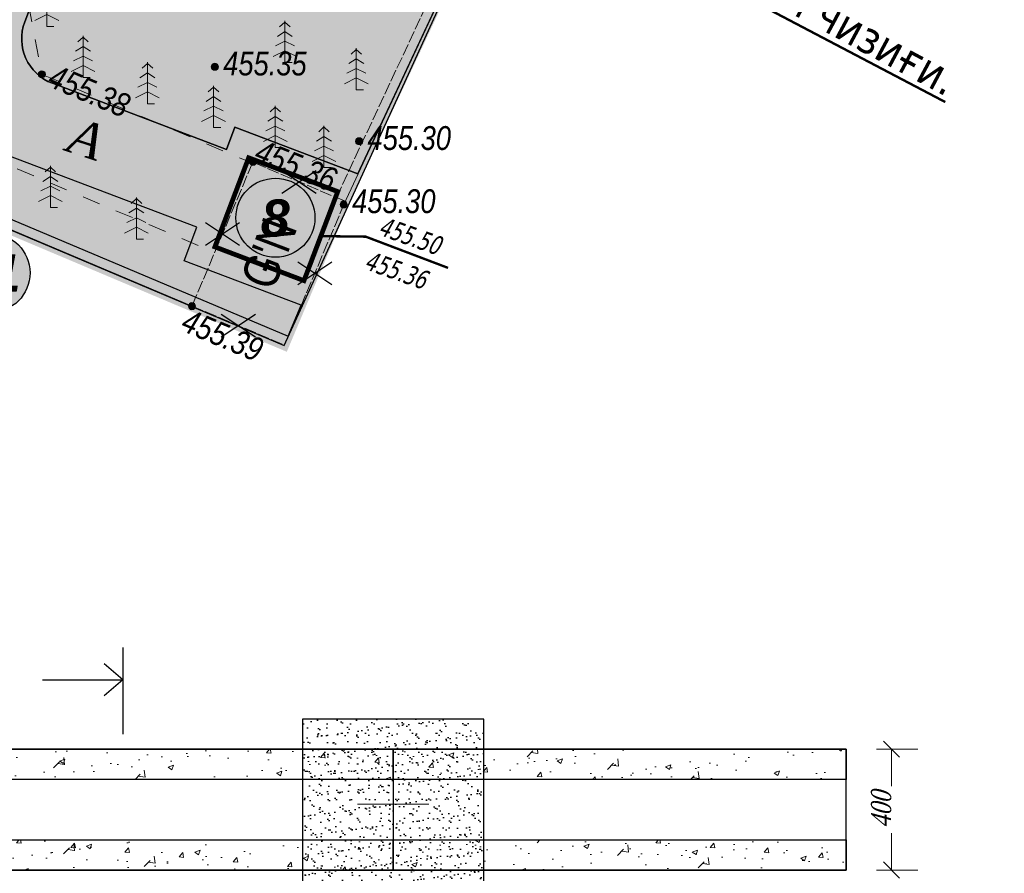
# Model space of a CAD drawing. Extents: x 339261 to 398512, y 4142390 to 4214102.
# Tile 33 of 36: x 398334 to 398376, y 4213947 to 4213983. Entities that reach past the tile are written whole.
import ezdxf
from ezdxf.enums import TextEntityAlignment as Align

# ---------------------------------------------------------------- set-up
doc = ezdxf.new("R2010")
doc.units = 0
doc.header["$LTSCALE"] = 0.5
doc.header["$MEASUREMENT"] = 0
for name, pattern in [('Build_Contour_Notresid_m1', [1, 1, 0]), ('Fence_Stone_Contour_Mr1m_m1', [1, 1, 0]), ('Footway_NotBorder_Line_m1', [3, 1.5, -1.5]), ('ГОСТ 2.303 6', [12, 8, -1.5, 1, -1.5])]:
    doc.linetypes.add(name, pattern=pattern)
for name, color, linetype in [('(003) Пункты', 7, 'Continuous'), ('Bino', 7, 'Continuous'), ('Inshoot', 7, 'Continuous'), ('TREE', 74, 'Continuous'), ('V_Поверхность2_OPOR-PNT', 7, 'Continuous')]:
    doc.layers.add(name, color=color, linetype=linetype)
doc.layers.add('.', color=7, linetype='Continuous', lineweight=15)
doc.layers.add('Yozuvlar', color=250, linetype='Continuous', lineweight=18)
for name, color, linetype, lineweight, true_color in [('AUTO#_ROADS_EXIST_L', 7, 'Continuous', 15, 0x000000), ('AUTO#_ROADS_MTRAL_T', 7, 'Continuous', 15, 0x000000), ('GREEN_VGTAT_SRVEY_B', 7, 'Continuous', 15, 0x000000)]:
    doc.layers.add(name, color=color, linetype=linetype, lineweight=lineweight, true_color=true_color)
for name, color, linetype, true_color in [('BUILD_NORES_CNTUR_P', 7, 'Continuous', 0x000000), ('BUILD_NORES_TITLE_T', 7, 'Continuous', 0x000000), ('FENCE_GRDRL_#####_L', 7, 'Continuous', 0x000000), ('GEODS_POINT_GRID#_B', 7, 'Continuous', 0x000000), ('RELEF_POINT_PICKT_B', 7, 'Continuous', 0x000000), ('RELEF_POINT_PICKT_T', 7, 'Continuous', 0x000000)]:
    doc.layers.add(name, color=color, linetype=linetype, true_color=true_color)
doc.styles.add('Arial', font='tahoma.ttf', dxfattribs={"width": 0.8})
doc.styles.add('ESKD1', font='times.ttf', dxfattribs={"width": 0.8, "oblique": 15})
doc.styles.add('MtXpl_Times_New_Roma', font='times.ttf')
doc.styles.add('БМ-431 (Times New Roman К)', font='timesi.ttf', dxfattribs={"height": 1})
doc.styles.add('Д-431 (Arial Narrow К)', font='ARIALNI.TTF', dxfattribs={"height": 1})
doc.styles.add('Р-131 (Arial Narrow)', font='ARIALN.TTF', dxfattribs={"height": 1})
doc.linetypes.add('Fence_Stone_Mr1m_08_m1', pattern='A,8,[1,Topography.shx,S=0.8,R=90,X=0,Y=0],0', length=8)
doc.dimstyles.new('GENPLAN', dxfattribs={"dimtxt": 2.5, "dimasz": 2, "dimexe": 1, "dimexo": 1, "dimgap": 1.2, "dimtad": 1, "dimdec": 1, "dimzin": 0, "dimtxsty": 'Standard', "dimblk": 'ARCHTICK', "dimcen": -2, "dimadec": 0, "dimazin": 0, "dimtfac": 0.75, "dimtdec": 1, "dimtix": 1, "dimtmove": 0, "dimatfit": 3, "dimldrblk": 'ARCHTICK', "dimfxl": 1, "dimtvp": 1.2, "dimarcsym": 1})
pattern_1 = [(12.94967521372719, (0, 0), (0.225141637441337, 0.3595987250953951), [0.15, -0.4499999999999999]), (102.9496752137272, (0.08989968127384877, -0.05628540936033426), (-0.359598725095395, 0.225141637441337), [0.15, -0.4499999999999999])]

# ---------------------------------------------------------------- blocks, each defined once
blk = doc.blocks.new('GreenSpruce_m1')
at = {"layer": 'GREEN_VGTAT_SRVEY_B', "color": 18, "linetype": 'Continuous', "lineweight": 13, "true_color": 0x000000, "flags": 128}
for points in [[(-0.4444444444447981, 3.000000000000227), (0, 3.400000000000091), (0.4444444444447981, 3.000000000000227)], [(0, 3.5), (0, 0), (0.5999999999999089, 0)], [(-0.62222222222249, 2.200000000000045), (0, 2.600000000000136), (0.62222222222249, 2.200000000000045)], [(-0.8000000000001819, 1.400000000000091), (0, 1.800000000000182), (0.8000000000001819, 1.400000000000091)], [(-1, 0.5), (0, 1), (1, 0.5)]]:
    blk.add_lwpolyline(points, dxfattribs=at)
blk = doc.blocks.new('CrossCoord_m1')
at = {"layer": 'GEODS_POINT_GRID#_B', "color": 3, "lineweight": 20, "true_color": 0x00ff00, "flags": 128}
for points in [[(0, 3), (0, -3)], [(-3, 0), (3, 0)]]:
    blk.add_lwpolyline(points, dxfattribs=at)
blk = doc.blocks.new('PointHight_m1')
at = {"layer": 'RELEF_POINT_PICKT_B', "linetype": 'Continuous', "lineweight": 15, "true_color": 0x000000}
h = blk.add_hatch(color=18, dxfattribs=at)
edge = h.paths.add_edge_path()
edge.add_arc((8.94147e-11, 2.024967e-10), 0.3, 0, 360)
at = {"layer": 'RELEF_POINT_PICKT_B', "color": 18, "linetype": 'Continuous', "lineweight": 15, "true_color": 0x000000}
blk.add_circle((8.94147e-11, 2.024967e-10), 0.3, dxfattribs=at)
blk.add_point((8.94147e-11, 2.024967e-10), dxfattribs=at)
blk = doc.blocks.new('wdqwqwwq')
at = {"layer": 'AUTO#_ROADS_EXIST_L', "color": 18, "linetype": 'Footway_NotBorder_Line_m1', "lineweight": 15, "true_color": 0x000000}
for points, elevation in [([(398343.55, 4214004.360001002), (398334.68, 4213983.580002), (398335.25, 4213980.639998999), (398344.0848898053, 4213976.910516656)], 455.485), ([(398324.54, 4213980.75), (398342.5044798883, 4213973.166633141)], 455.295)]:
    blk.add_lwpolyline(points, dxfattribs=dict(at, elevation=elevation))
at = {"layer": 'BUILD_NORES_CNTUR_P', "color": 18, "linetype": 'Build_Contour_Notresid_m1', "lineweight": 13, "true_color": 0x000000, "flags": 128}
blk.add_lwpolyline([(398341.5524367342, 4213970.911307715), (398345.4326332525, 4213969.273355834), (398347.9814258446, 4213975.311271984), (398344.1012293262, 4213976.949223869)], close=True, dxfattribs=at)
at = {"layer": 'FENCE_GRDRL_#####_L', "color": 18, "linetype": 'Fence_Stone_Mr1m_08_m1', "lineweight": 13, "true_color": 0x000000}
for points, elevation in [([(398347.92, 4213975.18), (398358.06, 4213996.849998), (398342.04, 4214005.110001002)], 455.28), ([(398308.4465351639, 4213941.10976763), (398314.7797016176, 4213956.777258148), (398323.8929515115, 4213978.365926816), (398341.5524367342, 4213970.911307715)], 455.484)]:
    blk.add_lwpolyline(points, dxfattribs=dict(at, elevation=elevation))
at = {"layer": 'FENCE_GRDRL_#####_L', "color": 18, "linetype": 'Fence_Stone_Contour_Mr1m_m1', "lineweight": 13, "true_color": 0x000000}
for points, elevation in [([(398347.6126446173, 4213975.466946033), (398357.5345593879, 4213996.670878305), (398341.8566897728, 4214004.754476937)], 455.28), ([(398308.0724770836, 4213941.251732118), (398314.41, 4213956.93), (398323.68, 4213978.889998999), (398341.7079970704, 4213971.279819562)], 455.484)]:
    blk.add_lwpolyline(points, dxfattribs=dict(at, elevation=elevation))
at = {"layer": 'GEODS_POINT_GRID#_B', "color": 3, "true_color": 0x00ff00, "xscale": 0.5, "yscale": 0.5, "zscale": 0.5}
blk.add_blockref('CrossCoord_m1', (398350, 4213950), dxfattribs=at)
at = {"layer": 'GREEN_VGTAT_SRVEY_B', "color": 18, "true_color": 0x000000, "xscale": 0.5, "yscale": 0.5, "zscale": 0.5}
for p in [(398335.4559629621, 4213982.652071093), (398345.4518528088, 4213981.133455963), (398336.9753565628, 4213980.506573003), (398348.4494128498, 4213979.989485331), (398339.6775714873, 4213979.399993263), (398342.4543702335, 4213978.405739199), (398345.0478080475, 4213977.568469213), (398347.0911165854, 4213976.731205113), (398335.6041390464, 4213975.047626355), (398339.2154895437, 4213973.722215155)]:
    blk.add_blockref('GreenSpruce_m1', p, dxfattribs=at)
at = {"layer": 'RELEF_POINT_PICKT_B', "color": 18, "true_color": 0x000000, "xscale": 0.5, "yscale": 0.5, "zscale": 0.5}
for p in [(398342.51, 4213980.959998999, 455.345), (398335.25, 4213980.639998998, 455.379), (398348.57, 4213977.830001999, 455.295), (398344.11, 4213976.970001, 455.3609999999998), (398347.92, 4213975.18, 455.2999999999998), (398341.55, 4213970.910004, 455.3899999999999)]:
    blk.add_blockref('PointHight_m1', p, dxfattribs=at)
at = {"layer": 'AUTO#_ROADS_MTRAL_T', "color": 18, "true_color": 0x000000, "style": 'БМ-431 (Times New Roman К)'}
blk.add_text('A', height=1.5, rotation=341.8597467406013, dxfattribs=at).set_placement((398336.874838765, 4213977.213117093), align=Align.CENTER)
at = {"layer": 'BUILD_NORES_TITLE_T', "color": 18, "true_color": 0x000000, "style": 'Р-131 (Arial Narrow)'}
blk.add_text("G'N", height=1.5, rotation=69.21698155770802, dxfattribs=at).set_placement((398344.7748447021, 4213973.122967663), align=Align.MIDDLE)
at = {"layer": 'RELEF_POINT_PICKT_T', "color": 18, "true_color": 0x000000, "style": 'Д-431 (Arial Narrow К)'}
for s, p in [('455.35', (398342.86, 4213981.094998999, 455.345)), ('455.30', (398348.9200000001, 4213977.965001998, 455.295)), ('455.30', (398348.27, 4213975.314999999, 455.2999999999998))]:
    blk.add_text(s, height=1, dxfattribs=at).set_placement(p, align=Align.MIDDLE_LEFT)
for s, rotation, p in [('455.38', 337.1138762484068, (398335.6249494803, 4213980.628256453, 455.379)), ('455.36', 337.9938528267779, (398344.2902233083, 4213977.473296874, 455.3609999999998)), ('455.39', 337.1517251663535, (398341.2189602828, 4213970.371210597, 455.3899999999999))]:
    blk.add_text(s, height=1, rotation=rotation, dxfattribs=at).set_placement(p, align=Align.MIDDLE_LEFT)
blk = doc.blocks.new('ииваиава')
at = {"color": 1, "linetype": 'Continuous'}
for points in [[(402379.0700488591, 4230314.275530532), (402380.7963843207, 4230315.42642084)], [(402379.0700488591, 4230315.42642084), (402380.7963843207, 4230314.275530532)]]:
    blk.add_lwpolyline(points, dxfattribs=at)
blk = doc.blocks.new('ЦЕППП3П')
at = {"layer": '.', "linetype": 'ByBlock', "lineweight": 30, "true_color": 0xffffff}
h = blk.add_hatch(color=7, dxfattribs=at)
h.dxf.hatch_style = 1
edge = h.paths.add_edge_path()
edge.add_arc((45296.4496340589, 54957.09264077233), 1.274023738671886, 0, 360)
at = {"color": 0, "linetype": 'ByBlock', "lineweight": 25}
blk.add_circle((45296.4496340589, 54957.09264077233), 1.274023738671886, dxfattribs=at)
blk = doc.blocks.new('_Oblique')
at = {"color": 0, "linetype": 'ByBlock', "lineweight": -2}
blk.add_line((-0.5, -0.5), (0.5, 0.5), dxfattribs=at)
blk = doc.blocks.new('*D130')
at = {"color": 0, "lineweight": 0, "ltscale": 0.01, "transparency": 16777216}
for p, q in [((391738.1384251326, 4215510.610903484), (391738.1384251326, 4215507.574155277)), ((391747.138425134, 4215510.610903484), (391747.138425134, 4215507.574155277)), ((391738.1384251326, 4215508.874155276), (391747.138425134, 4215508.874155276))]:
    blk.add_line(p, q, dxfattribs=at)
at = {"layer": 'Defpoints', "color": 0, "lineweight": 30, "ltscale": 0.01, "transparency": 16777216}
for p in [(391738.1384251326, 4215512.110903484), (391747.138425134, 4215512.110903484), (391747.138425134, 4215508.874155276)]:
    blk.add_point(p, dxfattribs=at)
at = {"color": 0, "lineweight": 0, "ltscale": 0.01, "transparency": 16777216, "xscale": 0.8, "yscale": 0.8, "zscale": 0.8, "rotation": 180}
blk.add_blockref('_Oblique', (391738.1384251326, 4215508.874155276), dxfattribs=at)
at = {"color": 0, "lineweight": 0, "ltscale": 0.01, "transparency": 16777216, "xscale": 0.8, "yscale": 0.8, "zscale": 0.8}
blk.add_blockref('_Oblique', (391747.138425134, 4215508.874155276), dxfattribs=at)
at = {"color": 0, "lineweight": 30, "ltscale": 0.01, "transparency": 16777216, "insert": (391742.6384251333, 4215509.385728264), "char_height": 1, "attachment_point": 5, "style": 'ESKD1', "bg_fill": 3, "box_fill_scale": 1.25, "bg_fill_color": 256, "bg_fill_true_color": 13158600, "bg_fill_transparency": 0}
blk.add_mtext('600', dxfattribs=at)
blk = doc.blocks.new('_ArchTick')
at = {"color": 0, "linetype": 'ByBlock', "const_width": 0.15}
blk.add_lwpolyline([(-0.5, -0.5), (0.5, 0.5)], dxfattribs=at)
blk = doc.blocks.new('*D131')
at = {"color": 0, "lineweight": 0, "ltscale": 0.01, "transparency": 16777216}
for p, q in [((391766.6384251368, 4215519.610903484), (391768.6884251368, 4215519.610903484)), ((391767.3884251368, 4215513.610903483), (391767.3884251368, 4215519.610903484)), ((391766.6384251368, 4215513.610903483), (391768.6884251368, 4215513.610903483))]:
    blk.add_line(p, q, dxfattribs=at)
at = {"layer": 'Defpoints', "color": 0, "lineweight": 30, "ltscale": 0.01, "transparency": 16777216}
for p in [(391765.1384251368, 4215519.610903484), (391767.3884251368, 4215519.610903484), (391765.1384251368, 4215513.610903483)]:
    blk.add_point(p, dxfattribs=at)
at = {"color": 0, "lineweight": 0, "ltscale": 0.01, "transparency": 16777216, "xscale": 0.8, "yscale": 0.8, "zscale": 0.8}
for p, rotation in [((391767.3884251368, 4215519.610903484), 90), ((391767.3884251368, 4215513.610903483), 270)]:
    blk.add_blockref('_Oblique', p, dxfattribs=dict(at, rotation=rotation))
at = {"color": 0, "lineweight": 30, "ltscale": 0.01, "transparency": 16777216, "insert": (391766.8768521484, 4215516.610903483), "char_height": 1, "attachment_point": 5, "rotation": 90, "style": 'ESKD1', "bg_fill": 3, "box_fill_scale": 1.25, "bg_fill_color": 256, "bg_fill_true_color": 13158600, "bg_fill_transparency": 0}
blk.add_mtext('400', dxfattribs=at)
blk = doc.blocks.new('*D132')
at = {"color": 0, "lineweight": 0, "ltscale": 0.01, "transparency": 16777216}
for p, q in [((391718.0822847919, 4215515.110903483), (391718.0822847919, 4215515.910903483)), ((391718.6384251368, 4215515.110903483), (391716.7822847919, 4215515.110903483)), ((391718.0822847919, 4215515.110903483), (391718.0822847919, 4215513.610903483)), ((391718.6384251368, 4215513.610903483), (391716.7822847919, 4215513.610903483)), ((391718.0822847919, 4215513.610903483), (391718.0822847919, 4215512.810903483))]:
    blk.add_line(p, q, dxfattribs=at)
at = {"layer": 'Defpoints', "color": 0, "lineweight": 30, "ltscale": 0.01, "transparency": 16777216}
for p in [(391720.1384251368, 4215515.110903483), (391720.1384251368, 4215513.610903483)]:
    blk.add_point(p, dxfattribs=at)
at = {"color": 0, "lineweight": 0, "ltscale": 0.01, "transparency": 16777216, "xscale": 0.8, "yscale": 0.8, "zscale": 0.8}
for p, rotation in [((391718.0822847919, 4215515.110903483), 270), ((391718.0822847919, 4215513.610903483), 90)]:
    blk.add_blockref('_Oblique', p, dxfattribs=dict(at, rotation=rotation))
at = {"color": 0, "lineweight": 30, "ltscale": 0.01, "transparency": 16777216, "insert": (391717.5707118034, 4215514.360903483), "char_height": 1, "attachment_point": 5, "rotation": 90, "style": 'ESKD1', "bg_fill": 3, "box_fill_scale": 1.25, "bg_fill_color": 256, "bg_fill_true_color": 13158600, "bg_fill_transparency": 0}
blk.add_mtext('100', dxfattribs=at)
at = {"layer": 'Defpoints', "color": 0, "lineweight": 30, "ltscale": 0.01, "transparency": 16777216}
blk.add_point((391718.0822847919, 4215513.610903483), dxfattribs=at)
blk = doc.blocks.new('VRQWEVRQWER')
at = {"layer": '.', "lineweight": 30, "ltscale": 0.01, "true_color": 0x636466}
h = blk.add_hatch(dxfattribs=at)
h.set_pattern_fill('AR-SAND', color=251, scale=0.375, angle=-1.717499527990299e-13)
h.set_pattern_definition([(37.49999999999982, (391029.8544796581, 4215638.822322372), (-0.02362250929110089, 0.7225589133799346), [0, -0.5699999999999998, 0, -0.6374999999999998, 0, -0.6093749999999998]), (7.499999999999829, (391029.8544796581, 4215638.822322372), (0.6636662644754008, 1.058304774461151), [0, -0.3075, 0, -0.51375, 0, -0.196875]), (327.4999999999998, (391029.3932296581, 4215638.822322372), (1.167803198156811, 0.002122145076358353), [0, -0.1875, 0, -0.675, 0, -0.8812500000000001]), (317.4999999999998, (391029.3932296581, 4215638.822322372), (1.127297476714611, 0.3291283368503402), [0, -0.09375, 0, -0.4425, 0, -0.5062500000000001])])
h.paths.add_polyline_path([(391738.1384251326, 4215521.110903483), (391738.1384251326, 4215512.110903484), (391747.138425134, 4215512.110903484), (391747.138425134, 4215521.110903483)])
at = {"lineweight": 0}
h = blk.add_hatch(dxfattribs=at)
h.set_pattern_fill('AR-CONC', color=256, scale=0.375, angle=-1.717499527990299e-13)
h.set_pattern_definition([(49.99999999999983, (391029.8544796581, 4215638.822322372), (2.689725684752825, -0.2353205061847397), [0.28125, -3.09375]), (354.9999999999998, (391029.8544796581, 4215638.822322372), (-0.5203175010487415, 2.820720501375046), [0.225, -2.475]), (100.4514444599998, (391030.0786234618, 4215638.802712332), (2.169408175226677, 2.585399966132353), [0.23902572, -2.62928292]), (46.18419999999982, (391029.8544796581, 4215639.572322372), (4.002154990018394, -0.620697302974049), [0.4218750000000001, -4.640625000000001]), (96.63563548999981, (391030.1879924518, 4215639.520597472), (3.504982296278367, 3.652944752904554), [0.3585387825, -3.943926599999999]), (351.1841639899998, (391029.8544796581, 4215639.572322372), (3.50498229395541, 3.652944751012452), [0.3375, -3.71250000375]), (20.99999999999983, (391030.2294796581, 4215639.384822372), (2.238401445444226, -1.509820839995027), [0.28125, -3.09375]), (325.9999999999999, (391030.2294796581, 4215639.384822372), (0.9124324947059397, 2.719312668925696), [0.225, -2.475]), (71.45144473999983, (391030.4160131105, 4215639.25900397), (3.150833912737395, 1.209491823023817), [0.2390257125, -2.62928292]), (37.49999999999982, (391029.8544796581, 4215638.822322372), (0.04559945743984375, 1.248351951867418), [0, -2.444999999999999, 0, -2.512499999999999, 0, -2.484374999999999]), (7.499999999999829, (391029.8544796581, 4215638.822322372), (0.9865107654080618, 1.479043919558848), [0, -1.4325, 0, -2.38875, 0, -0.9468749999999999]), (327.4999999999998, (391029.0182296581, 4215638.822322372), (2.001834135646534, -0.08458076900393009), [0, -0.9375, 0, -2.925, 0, -3.88125]), (317.4999999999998, (391028.6432296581, 4215638.822322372), (2.186948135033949, 0.3753936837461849), [0, -1.21875, 0, -1.9425, 0, -2.75625])])
h.paths.add_polyline_path([(391742.6384251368, 4215519.610903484), (391765.1384251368, 4215519.610903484), (391765.1384251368, 4215518.110903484), (391742.6384251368, 4215518.110903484)])
h.paths.add_polyline_path([(391742.6384251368, 4215515.110903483), (391765.1384251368, 4215515.110903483), (391765.1384251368, 4215513.610903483), (391742.6384251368, 4215513.610903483)])
h.paths.add_polyline_path([(391720.1384251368, 4215519.610903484), (391742.6384251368, 4215519.610903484), (391742.6384251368, 4215518.110903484), (391720.1384251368, 4215518.110903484)])
h.paths.add_polyline_path([(391720.1384251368, 4215515.110903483), (391742.6384251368, 4215515.110903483), (391742.6384251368, 4215513.610903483), (391720.1384251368, 4215513.610903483)])
at = {"lineweight": 30}
for points in [[(391729.2078197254, 4215524.65893654), (391729.2078197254, 4215520.36224586)], [(391729.2078197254, 4215523.060030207), (391728.2718102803, 4215523.854983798)], [(391725.2237696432, 4215523.060030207), (391729.2078197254, 4215523.060030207)], [(391729.2078197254, 4215523.060030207), (391728.2718102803, 4215522.265076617)], [(391729.2078197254, 4215512.670816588), (391729.2078197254, 4215508.374125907)], [(391729.2078197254, 4215511.071910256), (391728.2718102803, 4215511.866863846)], [(391725.2237696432, 4215511.071910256), (391729.2078197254, 4215511.071910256)], [(391729.2078197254, 4215511.071910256), (391728.2718102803, 4215510.276956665)]]:
    blk.add_lwpolyline(points, dxfattribs=at)
at = {"lineweight": 30, "ltscale": 0.01}
for points in [[(391738.1384251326, 4215521.110903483), (391738.1384251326, 4215512.110903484), (391747.138425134, 4215512.110903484), (391747.138425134, 4215521.110903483)], [(391720.1384251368, 4215519.610903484), (391742.6384251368, 4215519.610903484), (391742.6384251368, 4215518.110903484), (391720.1384251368, 4215518.110903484)], [(391742.6384251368, 4215519.610903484), (391765.1384251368, 4215519.610903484), (391765.1384251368, 4215518.110903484), (391742.6384251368, 4215518.110903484)], [(391720.1384251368, 4215515.110903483), (391742.6384251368, 4215515.110903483), (391742.6384251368, 4215513.610903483), (391720.1384251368, 4215513.610903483)], [(391742.6384251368, 4215515.110903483), (391765.1384251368, 4215515.110903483), (391765.1384251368, 4215513.610903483), (391742.6384251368, 4215513.610903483)]]:
    blk.add_lwpolyline(points, close=True, dxfattribs=at)
at = {"color": 5, "lineweight": 30, "ltscale": 0.01}
for points in [[(391742.6384251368, 4215519.610903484), (391720.1384251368, 4215519.610903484)], [(391765.1384251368, 4215513.610903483), (391765.1384251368, 4215519.610903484)], [(391742.6384251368, 4215518.110903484), (391720.1384251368, 4215518.110903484)], [(391765.1384251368, 4215518.110903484), (391742.6384251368, 4215518.110903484)], [(391720.1384251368, 4215515.110903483), (391742.6384251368, 4215515.110903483)], [(391742.6384251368, 4215515.110903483), (391765.1384251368, 4215515.110903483)], [(391720.1384251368, 4215513.610903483), (391742.6384251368, 4215513.610903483)]]:
    blk.add_lwpolyline(points, dxfattribs=at)
at = {"lineweight": 30, "ltscale": 0.01}
for points in [[(391720.1384251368, 4215513.610903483), (391720.1384251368, 4215519.610903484)], [(391765.1384251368, 4215519.610903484), (391742.6384251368, 4215519.610903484), (391742.6384251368, 4215513.610903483), (391765.1384251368, 4215513.610903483)]]:
    blk.add_lwpolyline(points, dxfattribs=at)
for p1, p2, distance, text, picture, middle in [((391765.1384251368, 4215513.610903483), (391765.1384251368, 4215519.610903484), -2.25, '400', '*D131', (391766.8768521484, 4215516.610903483)), ((391720.1384251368, 4215515.110903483), (391720.1384251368, 4215513.610903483), -2.056140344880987, '100', '*D132', (391717.5707118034, 4215514.360903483)), ((391738.1384251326, 4215512.110903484), (391747.138425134, 4215512.110903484), -3.236748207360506, '600', '*D130', (391742.6384251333, 4215509.385728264))]:
    dim = blk.add_aligned_dim(p1=p1, p2=p2, distance=distance, text=text, dimstyle='GENPLAN', dxfattribs=at)
    dim.commit()
    dim.dimension.update_dxf_attribs({"geometry": picture, "text_midpoint": middle})

msp = doc.modelspace()

# ---------------------------------------------------------------- hatches: boundary and pattern name
at = {"layer": '.', "lineweight": 20, "ltscale": 2}
h = msp.add_hatch(dxfattribs=at)
h.set_pattern_fill('ANSI34', color=256, scale=2, angle=50)
h.set_pattern_definition([(95, (0, 0), (-1.494292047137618, -0.1307336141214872), []), (95, (0.2272597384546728, 0.2708376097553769), (-1.494292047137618, -0.1307336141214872), []), (95, (0.4545194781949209, 0.5416752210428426), (-1.494292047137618, -0.1307336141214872), []), (95, (0.6817792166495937, 0.8125128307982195), (-1.494292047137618, -0.1307336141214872), [])])
edge = h.paths.add_edge_path()
edge.add_line((398267.2187659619, 4213981.770681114), (398261.6089269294, 4213983.898991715))
edge.add_line((398261.6089269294, 4213983.898991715), (398264.6902523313, 4213992.020804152))
edge.add_arc((398262.8203059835, 4213992.730241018), 2.000000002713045, 339.2238112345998, 429.2238111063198)
edge.add_line((398263.529742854, 4213994.600187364), (398260.6420888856, 4213995.695731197))
edge.add_line((398260.6420888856, 4213995.695731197), (398262.5150022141, 4214000.632389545))
edge.add_line((398262.5150022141, 4214000.632389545), (398264.2587272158, 4213999.970839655))
edge.add_line((398264.2587272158, 4213999.970839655), (398263.8046876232, 4213998.774073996))
edge.add_line((398263.8046876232, 4213998.774073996), (398264.085179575, 4213998.667658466))
edge.add_line((398264.085179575, 4213998.667658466), (398264.1206514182, 4213998.761155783))
edge.add_line((398264.1206514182, 4213998.761155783), (398266.1775923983, 4213997.980775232))
edge.add_line((398266.1775923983, 4213997.980775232), (398266.1421205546, 4213997.887277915))
edge.add_line((398266.1421205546, 4213997.887277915), (398266.4226125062, 4213997.780862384))
edge.add_line((398266.4226125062, 4213997.780862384), (398266.8660105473, 4213998.949578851))
edge.add_line((398266.8660105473, 4213998.949578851), (398273.3173254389, 4213996.502021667))
edge.add_line((398273.3173254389, 4213996.502021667), (398273.3279669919, 4213996.530070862))
edge.add_line((398273.3279669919, 4213996.530070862), (398274.7304267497, 4213995.997993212))
edge.add_line((398274.7304267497, 4213995.997993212), (398274.2763871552, 4213994.801227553))
edge.add_line((398274.2763871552, 4213994.801227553), (398275.4123795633, 4213994.370244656))
edge.add_arc((398276.1218164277, 4213996.240191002), 2.000000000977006, 249.2238112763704, 339.2238112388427)
edge.add_line((398277.9917627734, 4213995.530754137), (398278.7692733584, 4213997.580130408))
edge.add_line((398278.7692733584, 4213997.580130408), (398277.5725076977, 4213998.034170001))
edge.add_line((398277.5725076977, 4213998.034170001), (398279.0261760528, 4214001.865774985))
edge.add_line((398279.0261760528, 4214001.865774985), (398281.8778442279, 4214000.783883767))
edge.add_line((398281.8778442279, 4214000.783883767), (398282.2857704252, 4214001.859102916))
edge.add_line((398282.2857704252, 4214001.859102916), (398290.1395450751, 4213998.879468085))
edge.add_line((398290.1395450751, 4213998.879468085), (398289.6968242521, 4213997.712536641))
edge.add_line((398289.6968242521, 4213997.712536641), (398294.7456793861, 4213995.797057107))
edge.add_line((398294.7456793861, 4213995.797057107), (398295.2025889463, 4213997.001387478))
edge.add_line((398295.2025889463, 4213997.001387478), (398296.6050487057, 4213996.469309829))
edge.add_line((398296.6050487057, 4213996.469309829), (398296.5376757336, 4213996.291726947))
edge.add_line((398296.5376757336, 4213996.291726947), (398302.147406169, 4213994.163130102))
edge.add_line((398302.147406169, 4213994.163130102), (398301.9346601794, 4213993.602370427))
edge.add_line((398301.9346601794, 4213993.602370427), (398305.2070662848, 4213992.360855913))
edge.add_line((398305.2070662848, 4213992.360855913), (398305.4872938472, 4213993.099484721))
edge.add_line((398305.4872938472, 4213993.099484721), (398306.8897536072, 4213992.567407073))
edge.add_line((398306.8897536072, 4213992.567407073), (398306.4328440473, 4213991.363076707))
edge.add_line((398306.4328440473, 4213991.363076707), (398310.6707613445, 4213989.75525797))
edge.add_line((398310.6707613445, 4213989.75525797), (398308.5424507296, 4213984.145418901))
edge.add_arc((398306.6725043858, 4213984.854855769), 1.999999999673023, 339.2238111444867, 429.2238111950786)
edge.add_arc((398307.0272228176, 4213985.789828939), 1.00000000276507, 69.22381115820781, 159.2238111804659)
edge.add_line((398306.0922496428, 4213986.144547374), (398303.6092206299, 4213979.599735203))
edge.add_line((398303.6092206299, 4213979.599735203), (398292.3895425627, 4213983.856356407))
edge.add_line((398292.3895425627, 4213983.856356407), (398294.8725715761, 4213990.401168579))
edge.add_arc((398293.9375984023, 4213990.755887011), 1.000000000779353, 339.2238113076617, 429.2238111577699)
edge.add_line((398294.2923168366, 4213991.690860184), (398288.868228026, 4213993.748699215))
edge.add_line((398288.868228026, 4213993.748699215), (398288.2728016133, 4213992.179263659))
edge.add_line((398288.2728016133, 4213992.179263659), (398286.4028552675, 4213992.888700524))
edge.add_line((398286.4028552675, 4213992.888700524), (398286.9982816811, 4213994.458136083))
edge.add_line((398286.9982816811, 4213994.458136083), (398284.3791123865, 4213995.451819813))
edge.add_arc((398283.6696755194, 4213993.581873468), 2.000000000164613, 69.22381118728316, 159.2238112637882)
edge.add_line((398281.7997291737, 4213994.291310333), (398279.6033448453, 4213988.502041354))
edge.add_line((398279.6033448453, 4213988.502041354), (398271.0095282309, 4213991.762439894))
edge.add_arc((398270.3000913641, 4213989.892493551), 1.999999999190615, 69.2238111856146, 159.2238112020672)
edge.add_line((398268.4301450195, 4213990.601930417), (398266.0582564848, 4213984.350064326))
edge.add_arc((398267.9282028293, 4213983.640627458), 2.000000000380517, 159.2238111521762, 249.2238111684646)
edge = h.paths.add_edge_path()
edge.add_line((398337.0030911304, 4214006.277152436), (398334.1653436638, 4213998.797367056))
edge.add_arc((398332.2953973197, 4213999.506803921), 1.999999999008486, 339.2238112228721, 429.2238112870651)
edge.add_line((398333.0048341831, 4214001.376750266), (398330.4410785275, 4214002.349410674))
edge.add_line((398330.4410785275, 4214002.349410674), (398330.9022124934, 4214003.564875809))
edge.add_line((398330.9022124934, 4214003.564875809), (398272.0923999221, 4214025.876665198))
edge.add_line((398272.0923999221, 4214025.876665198), (398273.0501396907, 4214028.401092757))
edge.add_line((398273.0501396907, 4214028.401092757), (398274.7657009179, 4214027.750227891))
edge.add_arc((398275.4751377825, 4214029.620174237), 2.000000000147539, 249.2238112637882, 339.2238112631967)
edge.add_line((398277.3450841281, 4214028.910737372), (398280.6746089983, 4214037.68675843))
edge.add_arc((398278.8620650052, 4214038.579959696), 2.020674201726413, 333.7664412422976, 422.9144941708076)
edge.add_line((398279.7821177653, 4214040.379022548), (398286.9614915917, 4214036.749445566))
edge.add_arc((398286.0596164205, 4214034.963346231), 2.000882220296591, 63.20890808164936, 159.1957406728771)
edge.add_line((398284.1891931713, 4214035.674012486), (398281.084976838, 4214027.491863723))
edge.add_arc((398282.9549231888, 4214026.782426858), 2.000000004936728, 159.2238113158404, 249.2238110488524)
edge.add_line((398282.2454863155, 4214024.912480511), (398291.9854955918, 4214021.217229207))
edge.add_line((398291.9854955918, 4214021.217229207), (398289.9271416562, 4214025.773892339))
edge.add_line((398289.9271416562, 4214025.773892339), (398292.5440218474, 4214026.950890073))
edge.add_line((398292.5440218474, 4214026.950890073), (398293.7077019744, 4214024.363595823))
edge.add_line((398293.7077019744, 4214024.363595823), (398296.3256944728, 4214025.541083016))
edge.add_line((398296.3256944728, 4214025.541083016), (398297.5087764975, 4214022.922045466))
edge.add_line((398297.5087764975, 4214022.922045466), (398300.1302863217, 4214024.106244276))
edge.add_line((398300.1302863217, 4214024.106244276), (398301.3137317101, 4214021.488071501))
edge.add_line((398301.3137317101, 4214021.488071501), (398303.9297925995, 4214022.66980841))
edge.add_line((398303.9297925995, 4214022.66980841), (398305.1327035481, 4214020.008570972))
edge.add_line((398305.1327035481, 4214020.008570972), (398307.7487643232, 4214021.190308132))
edge.add_line((398307.7487643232, 4214021.190308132), (398308.9373706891, 4214018.560717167))
edge.add_line((398308.9373706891, 4214018.560717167), (398311.553431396, 4214019.74245448))
edge.add_line((398311.553431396, 4214019.74245448), (398314.7965828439, 4214012.562956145))
edge.add_line((398314.7965828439, 4214012.562956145), (398334.4237079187, 4214005.116642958))
edge.add_arc((398335.1331447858, 4214006.986589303), 2.000000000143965, 249.2238111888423, 339.2238111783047)
at = {"lineweight": 0, "true_color": 0xf96c6c, "transparency": 33554687}
h = msp.add_hatch(color=11, dxfattribs=at)
h.dxf.hatch_style = 1
h.paths.add_polyline_path([(398342.5112781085, 4213973.397122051), (398343.9301518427, 4213977.137014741), (398347.670044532, 4213975.718141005), (398346.2511707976, 4213971.978248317)])
at = {"layer": 'Bino', "lineweight": 15, "ltscale": 0.1}
h = msp.add_hatch(color=254, dxfattribs=at)
h.dxf.hatch_style = 1
h.paths.add_polyline_path([(398233.3418769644, 4213931.64370058), (398271.65, 4213917.379997), (398291.7939270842, 4213909.099306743), (398303.2422295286, 4213940.202578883), (398309.986167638, 4213937.70971789), (398310.86, 4213940.190001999), (398308.0969150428, 4213941.312188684), (398323.5164050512, 4213978.502453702), (398345.4245986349, 4213969.254322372), (398358.0673947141, 4213996.879560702), (398377.2478456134, 4213987.182764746), (398382.6619580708, 4213997.891984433), (398269.8519859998, 4214054.923765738), (398264.4378735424, 4214044.214546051), (398272.9500000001, 4214039.910004), (398267.4900000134, 4214024.120003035), (398249.1699997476, 4213975.88999836), (398241.7099997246, 4213955.81999926), (398239.5553482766, 4213948.879702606)])
at = {"layer": 'TREE', "lineweight": 0}
h = msp.add_hatch(dxfattribs=at)
h.set_pattern_fill('CROSS', color=256, scale=1.2, angle=12.94967521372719)
h.set_pattern_definition(pattern_1)
edge = h.paths.add_edge_path()
edge.add_line((398338.1025057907, 4213992.260184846), (398334.5295742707, 4213982.842588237))
edge.add_arc((398336.3995206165, 4213982.133151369), 2.000000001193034, 159.2238111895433, 249.2238111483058)
edge.add_line((398335.6900837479, 4213980.263205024), (398342.9951786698, 4213977.491733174))
edge.add_line((398342.9951786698, 4213977.491733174), (398343.3498971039, 4213978.426706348))
edge.add_line((398343.3498971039, 4213978.426706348), (398348.515688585, 4213976.466862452))
edge.add_line((398348.515688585, 4213976.466862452), (398358.067394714, 4213996.879560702))
edge.add_line((398358.067394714, 4213996.879560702), (398342.7859776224, 4214004.604963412))
edge.add_line((398342.7859776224, 4214004.604963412), (398338.6397085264, 4213993.676153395))
edge.add_line((398338.6397085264, 4213993.676153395), (398339.3842644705, 4213993.268573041))
edge.add_line((398339.3842644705, 4213993.268573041), (398342.6345063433, 4213999.206020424))
edge.add_line((398342.6345063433, 4213999.206020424), (398354.6159999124, 4213992.647182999))
edge.add_line((398354.6159999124, 4213992.647182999), (398350.6454936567, 4213985.393977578))
edge.add_line((398350.6454936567, 4213985.393977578), (398338.1025057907, 4213992.260184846))
h = msp.add_hatch(dxfattribs=at)
h.set_pattern_fill('CROSS', color=256, scale=1.2, angle=12.94967521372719)
h.set_pattern_definition(pattern_1)
edge = h.paths.add_edge_path()
edge.add_line((398301.6758346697, 4213945.280861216), (398308.6344574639, 4213942.642003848))
edge.add_line((398308.6344574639, 4213942.642003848), (398311.73, 4213950.300002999))
edge.add_line((398311.73, 4213950.300002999), (398314.41, 4213956.93))
edge.add_line((398314.41, 4213956.93), (398323.68, 4213978.889998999))
edge.add_line((398323.68, 4213978.889998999), (398345.5878597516, 4213969.642008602))
edge.add_line((398345.5878597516, 4213969.642008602), (398346.1391770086, 4213970.951188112))
edge.add_line((398346.1391770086, 4213970.951188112), (398341.2215865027, 4213972.816867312))
edge.add_line((398341.2215865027, 4213972.816867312), (398341.7536641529, 4213974.21932707))
edge.add_line((398341.7536641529, 4213974.21932707), (398314.5715992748, 4213984.531900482))
edge.add_arc((398313.8621624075, 4213982.661954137), 2.000000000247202, 69.2238111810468, 159.2238111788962)
edge.add_line((398311.9922160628, 4213983.371391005), (398306.5371470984, 4213968.992822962))
edge.add_arc((398308.407093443, 4213968.283386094), 2.000000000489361, 159.2238111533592, 249.2238111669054)
edge.add_line((398307.6976565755, 4213966.41343975), (398315.0422159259, 4213963.626995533))
edge.add_line((398315.0422159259, 4213963.626995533), (398310.4306616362, 4213951.529201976))
edge.add_line((398310.4306616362, 4213951.529201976), (398304.8481516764, 4213953.646208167))
edge.add_line((398304.8481516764, 4213953.646208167), (398301.6758346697, 4213945.280861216))

# ---------------------------------------------------------------- linework, layer by layer
at = {"linetype": 'Continuous'}
msp.add_lwpolyline([(398233.3418769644, 4213931.64370058), (398271.65, 4213917.379997), (398291.7939270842, 4213909.099306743), (398303.2422295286, 4213940.202578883), (398309.986167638, 4213937.70971789), (398310.86, 4213940.190001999), (398308.0969150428, 4213941.312188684), (398323.5164050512, 4213978.502453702), (398345.4245986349, 4213969.254322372), (398358.0673947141, 4213996.879560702), (398377.2478456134, 4213987.182764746), (398382.6619580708, 4213997.891984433), (398269.8519859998, 4214054.923765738), (398264.4378735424, 4214044.214546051), (398272.9500000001, 4214039.910004), (398267.4900000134, 4214024.120003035), (398249.1699997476, 4213975.88999836), (398241.7099997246, 4213955.81999926), (398239.5553482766, 4213948.879702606)], close=True, dxfattribs=at)

# ---------------------------------------------------------------- next in the draw order: block references
msp.add_blockref('wdqwqwwq', (0, 0), dxfattribs=at)

# ---------------------------------------------------------------- next in the draw order: hatches: boundary and pattern name
at = {"layer": '.', "linetype": 'Continuous', "lineweight": 35, "true_color": 0xffffff}
h = msp.add_hatch(color=7, dxfattribs=at)
h.dxf.hatch_style = 1
h.paths.add_polyline_path([(398214.8889131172, 4214067.263912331), (398511.8889131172, 4214067.263912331), (398511.8889131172, 4213857.263912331), (398214.8889131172, 4213857.263912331)])
h.paths.add_polyline_path([(398224.8889131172, 4214064.763912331), (398509.3889131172, 4214064.763912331), (398509.3889131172, 4213859.763912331), (398224.8889131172, 4213859.763912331)], flags=16)

# ---------------------------------------------------------------- next in the draw order: linework, layer by layer
at = {"color": 6, "linetype": 'Continuous', "const_width": 0.1}
msp.add_lwpolyline([(398270.8625769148, 4214033.944521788), (398321.4302112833, 4214006.653045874), (398352.0201837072, 4213990.586798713), (398373.178184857, 4213979.475868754)], dxfattribs=at)
at = {"linetype": 'Continuous'}
msp.add_lwpolyline([(398348.5156885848, 4213976.466862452), (398343.3498971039, 4213978.426706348), (398342.9951786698, 4213977.491733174), (398335.690083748, 4213980.263205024, -0.4142135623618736), (398334.5295742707, 4213982.842588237), (398343.2459932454, 4214005.817480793, -0.4454533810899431), (398346.018291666, 4214006.892913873), (398350.2488423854, 4214004.754132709)], format="xyb", dxfattribs=at)
for points in [[(398338.1025057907, 4213992.260184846), (398334.5295742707, 4213982.842588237, 0.4142135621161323), (398335.6900837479, 4213980.263205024), (398342.9951786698, 4213977.491733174), (398343.3498971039, 4213978.426706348), (398348.515688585, 4213976.466862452), (398358.067394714, 4213996.879560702), (398342.7859776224, 4214004.604963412), (398338.6397085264, 4213993.676153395), (398339.3842644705, 4213993.268573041), (398342.6345063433, 4213999.206020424), (398354.6159999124, 4213992.647182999), (398350.6454936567, 4213985.393977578)], [(398301.6758346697, 4213945.280861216), (398308.6344574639, 4213942.642003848), (398311.73, 4213950.300002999), (398314.41, 4213956.93), (398323.68, 4213978.889998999), (398345.5878597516, 4213969.642008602), (398346.1391770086, 4213970.951188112), (398341.2215865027, 4213972.816867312), (398341.7536641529, 4213974.21932707), (398314.5715992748, 4213984.531900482, 0.4142135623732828), (398311.9922160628, 4213983.371391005), (398306.5371470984, 4213968.992822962, 0.4142135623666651), (398307.6976565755, 4213966.41343975), (398315.0422159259, 4213963.626995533), (398310.4306616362, 4213951.529201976), (398304.8481516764, 4213953.646208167)]]:
    msp.add_lwpolyline(points, format="xyb", close=True, dxfattribs=at)
at = {"color": 1, "const_width": 0.09999999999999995}
msp.add_lwpolyline([(398346.9606076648, 4213973.848194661), (398348.8460105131, 4213973.824922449), (398352.3013961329, 4213972.513987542)], dxfattribs=at)
at = {"layer": 'Inshoot', "lineweight": 30, "ltscale": 0.1, "const_width": 0.2}
msp.add_lwpolyline([(398342.5112781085, 4213973.397122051), (398343.9301518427, 4213977.137014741), (398347.670044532, 4213975.718141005), (398346.2511707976, 4213971.978248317)], close=True, dxfattribs=at)
at = {"layer": 'Yozuvlar', "color": 6, "linetype": 'ГОСТ 2.303 6', "lineweight": 25, "ltscale": 0.5, "const_width": 0.4}
msp.add_lwpolyline([(398233.3418769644, 4213931.64370058), (398271.6500000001, 4213917.389998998), (398291.7939270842, 4213909.099306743), (398303.2637495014, 4213940.261045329), (398309.986167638, 4213937.70971789), (398310.9202586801, 4213940.17092709), (398308.0969150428, 4213941.312188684), (398311.73, 4213950.300002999), (398314.4099999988, 4213956.929999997), (398323.5164050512, 4213978.502453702), (398323.8849168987, 4213978.346893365), (398345.424598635, 4213969.254322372), (398347.9782160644, 4213975.318242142), (398358.0673811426, 4213996.879567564), (398272.9500000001, 4214039.910004), (398268.7300000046, 4214027.849998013), (398267.4900000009, 4214024.120003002), (398252.8700000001, 4213985.269996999), (398249.17, 4213975.889998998), (398241.71, 4213955.820000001), (398239.5084487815, 4213948.74960467)], close=True, dxfattribs=at)

# ---------------------------------------------------------------- next in the draw order: block references
at = {"linetype": 'Continuous', "xscale": 0.832577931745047, "yscale": 0.832577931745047, "zscale": 0.832577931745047}
for p in [(63333.38875440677, 691909.3409922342), (63330.17864518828, 691907.1513986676), (63334.05445636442, 691905.5030582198), (63330.83996180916, 691903.3030760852)]:
    msp.add_blockref('ииваиава', p, dxfattribs=at)
at = {"xscale": 1.302954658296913, "yscale": 1.302954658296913, "zscale": 1.302954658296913}
for p in [(339325.8326301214, 4142368.019034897), (339313.8727487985, 4142365.705904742)]:
    msp.add_blockref('ЦЕППП3П', p, dxfattribs=at)

# ---------------------------------------------------------------- next in the draw order: texts
at = {"layer": '(003) Пункты', "color": 6, "insert": (398355.8840328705, 4213990.537108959), "char_height": 1.35924325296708, "width": 77.00666411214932, "attachment_point": 1, "rotation": 331.77756395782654, "style": 'MtXpl_Times_New_Roma'}
msp.add_mtext('{\\fTahoma|b0|i0|c0|p34;10 \\fTahoma|b0|i0|c204|p34;кв ток химоя чизиғи.}', dxfattribs=at)
at = {"color": 1, "linetype": 'ByBlock', "lineweight": 30, "char_height": 1.563545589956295, "width": 3.245198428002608, "attachment_point": 1}
for s, insert in [('\\pi1.07546;{\\fArial|b1|i1|c0|p34;8}', (398343.3630597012, 4213975.390060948)), ('\\pi0.52353;{\\fArial|b1|i1|c0|p34;21}', (398331.4031783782, 4213973.076930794))]:
    msp.add_mtext(s, dxfattribs=dict(at, insert=insert))
at = {"layer": 'V_Поверхность2_OPOR-PNT', "color": 5, "linetype": 'ByBlock', "lineweight": 30, "style": 'Arial', "oblique": 10, "width": 0.8}
msp.add_text('455.50', height=0.8070034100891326, rotation=340.4437025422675, dxfattribs=at).set_placement((398349.3256381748, 4213973.927200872, -549.586))
at = {"layer": 'V_Поверхность2_OPOR-PNT', "color": 7, "linetype": 'ByBlock', "lineweight": 30, "style": 'Arial', "oblique": 10, "width": 0.8}
msp.add_text('455.36', height=0.8070034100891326, rotation=340.4437025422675, dxfattribs=at).set_placement((398348.7377447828, 4213972.489098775, -549.586))

# ---------------------------------------------------------------- next in the draw order: block references
at = {"color": 2, "linetype": 'ByBlock', "lineweight": 30, "true_color": 0xf0f000, "xscale": 0.8452469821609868, "yscale": 0.8452469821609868, "zscale": 0.8452469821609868}
msp.add_blockref('VRQWEVRQWER', (67230.71708737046, 650797.0742547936), dxfattribs=at)

doc.saveas('drawing.dxf')
